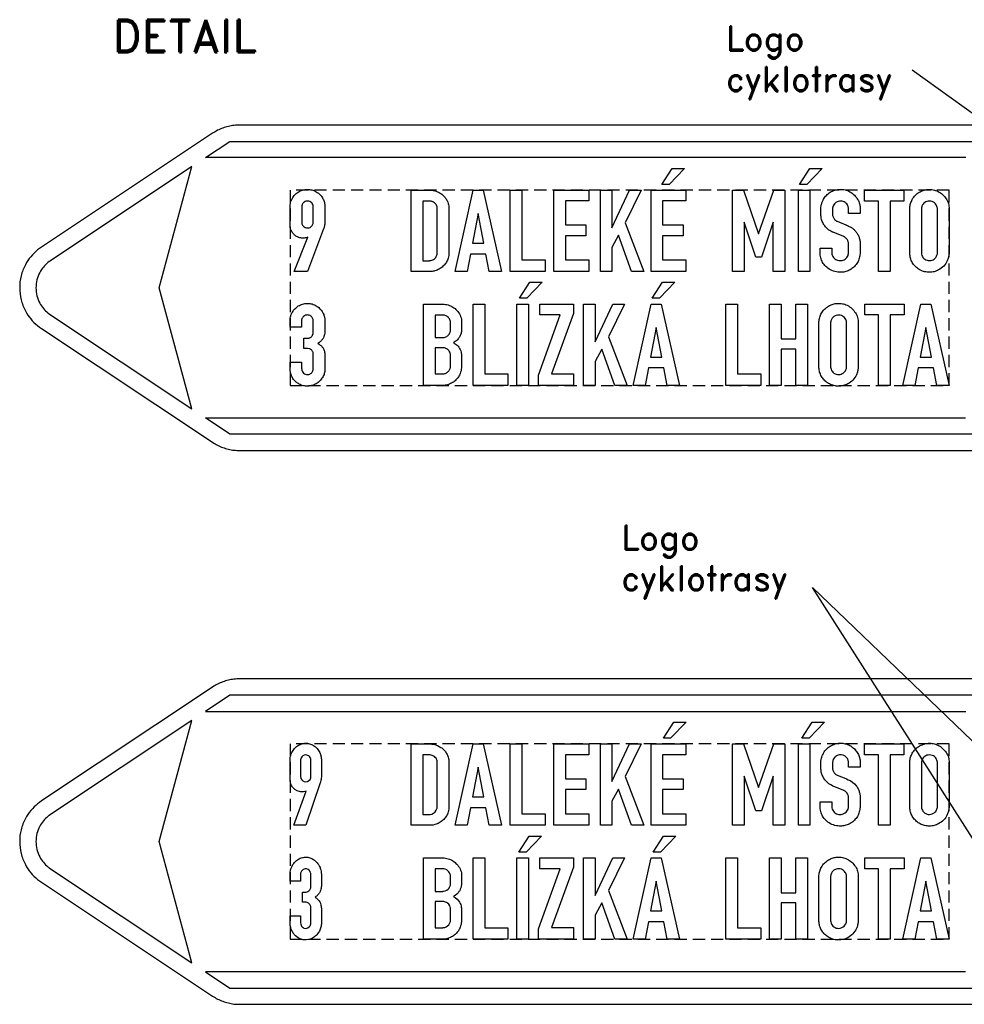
# Model space of a CAD drawing. Header units: millimetres. Extents: x 84 to 4098, y -145 to 1386.
# Tile 8 of 12: x 3148 to 3729, y -103 to 503. Entities that reach past the tile are written whole.
import ezdxf

# ---------------------------------------------------------------- set-up
doc = ezdxf.new("R2010")
doc.units = ezdxf.units.MM
doc.header["$LTSCALE"] = 5
doc.linetypes.add('ČÁRKOVANÁX2', pattern=[1.5, 1, -0.5])
doc.layers.add('Kóty', color=2, linetype='Continuous')
doc.layers.add('Značka', color=7, linetype='Continuous')
doc.styles.get("Standard").update_dxf_attribs({"font": 'romand.shx', "height": 18})

msp = doc.modelspace()

# ---------------------------------------------------------------- linework, layer by layer
at = {"layer": 'Kóty'}
for points in [[(3792.53, 402.84), (3696.7, 471.62)], [(3764.43, -48.64), (3635.4, 153.61), (3764.43, 29.76)]]:
    msp.add_lwpolyline(points, dxfattribs=at)
at = {"layer": 'Značka', "color": 3}
for points in [[(3944.43, 437.84), (3283.5, 437.84), (3282.62, 437.82), (3281.74, 437.79, 0.031477), (3278.24, 437.39, 0.030474), (3274.82, 436.56, 0.031554), (3271.5, 435.37, 0.034907), (3268.37, 433.75), (3267.62, 433.29), (3266.88, 432.82), (3161.68, 362.82)], [(3729.62, 417.84), (3262.42, 417.84), (3277.45, 427.84), (3944.43, 427.84, -0.003619)], [(3254.1, 412.3), (3167.22, 354.49), (3166.43, 353.92), (3165.64, 353.33, 0.052405), (3162.85, 350.58, 0.052543), (3160.68, 347.29, 0.065338), (3158.87, 342.72, 0.065563), (3158.3, 337.84, 0.06525), (3158.88, 332.97, 0.063613), (3160.68, 328.4, 0.052536), (3162.84, 325.1, 0.057377), (3165.64, 322.36), (3166.43, 321.77), (3167.22, 321.19), (3254.1, 263.38), (3234.1, 337.84), (3254.1, 412.3)], [(3325.38, 368.85), (3324.52, 368.63), (3323.66, 368.46, -0.065615), (3321.5, 368.41, -0.07206), (3319.41, 368.94, -0.070246), (3317.64, 369.91, -0.065842), (3316.19, 371.33, -0.072027), (3315.01, 373.26, -0.081393), (3314.47, 375.42), (3314.45, 375.65), (3314.43, 375.89), (3314.43, 387.93), (3314.44, 388.04), (3314.45, 388.15, -0.036231), (3314.63, 389.59, -0.035975), (3315.02, 391, -0.078213), (3316.54, 393.91, -0.081974), (3318.89, 396.22, -0.073019), (3321.38, 397.61, -0.070272), (3324.16, 398.23, -0.070681), (3327.06, 398.14, -0.071029), (3329.83, 397.24, -0.076288), (3332.42, 395.54, -0.080356), (3334.37, 393.14, -0.063091), (3335.39, 390.86, -0.054813), (3335.85, 388.42), (3335.87, 388.17), (3335.89, 387.92), (3335.88, 378.04), (3335.86, 377.8), (3335.83, 377.56, -0.003338), (3335.75, 376.81, -0.018526), (3335.64, 376.07, -0.023395), (3335.46, 375.3, -0.01568), (3335.22, 374.55), (3335.13, 374.28), (3335.03, 374), (3325.11, 347.84), (3317.06, 347.84), (3325.38, 368.85)], [(3388.87, 347.84), (3388.87, 397.85), (3400.95, 397.85), (3401.26, 397.83), (3401.57, 397.8, -0.040947), (3403.34, 397.48, -0.039124), (3405.05, 396.89, -0.051758), (3407.15, 395.75, -0.055598), (3408.96, 394.2, -0.053294), (3410.35, 392.44, -0.051269), (3411.35, 390.42, -0.035737), (3411.81, 388.95, -0.037808), (3412.05, 387.44), (3412.07, 387.29), (3412.08, 387.14), (3412.08, 358.89), (3412.07, 358.67), (3412.05, 358.45, -0.03662), (3411.83, 356.9, -0.037987), (3411.37, 355.39, -0.06264), (3410.16, 353.04, -0.058501), (3408.41, 351.03, -0.0629), (3406.11, 349.32, -0.06954), (3403.48, 348.27, -0.027375), (3402.34, 348.02, -0.021172), (3401.19, 347.89), (3400.81, 347.86), (3400.44, 347.84), (3388.87, 347.84)], [(3647.33, 362.18), (3647.33, 359.49), (3647.34, 359.36), (3647.35, 359.23, 0.067811), (3647.66, 357.79, 0.080277), (3648.37, 356.48, 0.070794), (3649.22, 355.59, 0.068448), (3650.27, 354.96, 0.072221), (3651.6, 354.58, 0.059842), (3653, 354.56, 0.062308), (3654.39, 354.84, 0.080559), (3655.63, 355.49, 0.08223), (3656.64, 356.49, 0.07288), (3657.3, 357.75, 0.024054), (3657.44, 358.2, 0.024221), (3657.54, 358.65), (3657.57, 358.84), (3657.6, 359.03), (3657.6, 364.87), (3657.6, 365.09), (3657.59, 365.3, 0.057548), (3657.43, 366.15, 0.041275), (3657.1, 366.96, 0.041712), (3656.65, 367.74, 0.055564), (3656.06, 368.42, 0.037082), (3655.61, 368.78, 0.031349), (3655.12, 369.09), (3654.91, 369.19), (3654.71, 369.3), (3648.18, 371.93), (3648.02, 371.99), (3647.87, 372.05, -0.037017), (3646.7, 372.62, -0.028683), (3645.62, 373.34, -0.047622), (3643.83, 374.92, -0.053383), (3642.39, 376.82, -0.061657), (3641.24, 379.26, -0.062521), (3640.71, 381.89), (3640.69, 382.1), (3640.67, 382.32), (3640.67, 386.59), (3640.68, 386.94), (3640.69, 387.29, -0.052101), (3640.99, 389.16, -0.041819), (3641.64, 390.96, -0.05928), (3643.11, 393.51, -0.064877), (3645.15, 395.62, -0.070472), (3647.82, 397.29, -0.06902), (3650.85, 398.17, -0.05916), (3653.51, 398.32, -0.059512), (3656.12, 397.84, -0.073677), (3659.21, 396.43, -0.072341), (3661.77, 394.2, -0.058712), (3663.35, 391.99, -0.05971), (3664.37, 389.49, -0.025322), (3664.63, 388.41, -0.025632), (3664.78, 387.31), (3664.8, 387.06), (3664.81, 386.82), (3664.81, 383.57), (3657.67, 383.57), (3657.67, 386.28), (3657.65, 386.42), (3657.64, 386.56, 0.026977), (3657.49, 387.42, 0.049658), (3657.22, 388.25, 0.084199), (3656.5, 389.39, 0.070659), (3655.46, 390.27, 0.06698), (3654.29, 390.86, 0.070683), (3653.01, 391.1, 0.096872), (3651.18, 390.87, 0.097749), (3649.55, 389.97, 0.080403), (3648.56, 388.92, 0.088311), (3647.99, 387.62, 0.027199), (3647.88, 387.13, 0.013893), (3647.81, 386.63), (3647.8, 386.48), (3647.78, 386.33), (3647.78, 383.11), (3647.79, 382.98), (3647.8, 382.85, 0.043606), (3647.98, 381.89, 0.048677), (3648.34, 380.96, 0.048491), (3648.8, 380.17, 0.049316), (3649.42, 379.47, 0.030246), (3649.81, 379.14, 0.034718), (3650.25, 378.85), (3650.4, 378.77), (3650.56, 378.69), (3655.98, 376.52), (3656.15, 376.43), (3656.33, 376.35, 0.006991), (3657.49, 375.85, -0.023415), (3658.64, 375.31, -0.046407), (3660.06, 374.4, -0.03709), (3661.33, 373.26, -0.042561), (3662.65, 371.67, -0.047694), (3663.67, 369.87, -0.04736), (3664.38, 367.89, -0.041088), (3664.73, 365.82), (3664.74, 365.65), (3664.76, 365.48), (3664.76, 359.14), (3664.74, 359), (3664.73, 358.87, -0.015303), (3664.56, 357.46, -0.028881), (3664.26, 356.08, -0.069914), (3663.12, 353.35, -0.066397), (3661.28, 351, -0.060054), (3659.18, 349.28, -0.058502), (3656.74, 348.1, -0.060299), (3653.97, 347.44, -0.058903), (3651.1, 347.44, -0.077484), (3647.42, 348.38, -0.082893), (3644.22, 350.43, -0.070862), (3642.14, 352.76, -0.072702), (3640.8, 355.56, -0.034929), (3640.4, 357.1, -0.026636), (3640.2, 358.68), (3640.18, 358.85), (3640.17, 359.01), (3640.17, 362.18), (3647.33, 362.18)], [(3695.23, 386.64), (3695.24, 386.85), (3695.26, 387.05, -0.051728), (3695.76, 389.69, -0.060096), (3696.83, 392.16, -0.071628), (3698.69, 394.66, -0.067963), (3701.16, 396.56, -0.05448), (3703.41, 397.62, -0.054189), (3705.84, 398.18, -0.065498), (3708.89, 398.19, -0.068222), (3711.84, 397.41, -0.076788), (3714.81, 395.69, -0.070461), (3717.18, 393.15, -0.068142), (3718.76, 390.33, -0.084707), (3719.41, 387.23), (3719.42, 387.03), (3719.43, 386.82), (3719.43, 359.06), (3719.41, 358.83), (3719.39, 358.61, -0.037769), (3719.01, 356.48, -0.046583), (3718.28, 354.43, -0.086532), (3716.11, 351.15, -0.087941), (3712.97, 348.8, -0.067429), (3710.25, 347.73, -0.062809), (3707.35, 347.39, -0.062157), (3704.4, 347.72, -0.066093), (3701.65, 348.77, -0.060303), (3699.44, 350.26, -0.055618), (3697.63, 352.23, -0.060045), (3696.17, 354.68, -0.070793), (3695.4, 357.39), (3695.31, 358.07), (3695.25, 358.75), (3695.24, 358.93), (3695.23, 359.12), (3695.23, 386.64)], [(3328.74, 378.17), (3328.74, 387.68), (3328.73, 387.81), (3328.72, 387.94, 0.080578), (3328.41, 389.08, 0.090593), (3327.73, 390.06, 0.104942), (3326.63, 390.86, 0.101855), (3325.31, 391.15, 0.086986), (3324.16, 391.02, 0.083807), (3323.13, 390.52, 0.057664), (3322.54, 390.01, 0.059048), (3322.09, 389.39, 0.054863), (3321.78, 388.71, 0.050223), (3321.62, 387.98), (3321.61, 387.83), (3321.59, 387.68), (3321.59, 378.12), (3321.59, 377.89), (3321.61, 377.66, 0.081654), (3321.89, 376.68, 0.076881), (3322.47, 375.82, 0.068964), (3323.14, 375.21, 0.067343), (3323.96, 374.81, 0.082499), (3325.09, 374.6, 0.086081), (3326.24, 374.77, 0.086305), (3327.26, 375.28, 0.083623), (3328.06, 376.09, 0.069428), (3328.51, 376.92, 0.072982), (3328.72, 377.83, 0.010789), (3328.73, 378), (3328.74, 378.17)], [(3396.03, 391.17), (3396.03, 354.5), (3400.16, 354.5), (3400.31, 354.52), (3400.46, 354.54, 0.042051), (3401.59, 354.78, 0.068271), (3402.64, 355.26, 0.077789), (3403.58, 356.04, 0.059849), (3404.29, 357.06, 0.047691), (3404.7, 357.95, 0.060376), (3404.9, 358.89, 0.008397), (3404.91, 359.05), (3404.92, 359.21), (3404.92, 386.54), (3404.92, 386.77, 0.01298), (3404.91, 386.99, 0.076513), (3404.67, 388.06, 0.061737), (3404.13, 389.04, 0.075745), (3403.13, 390.12, 0.083208), (3401.87, 390.84, 0.040347), (3401.21, 391.04, 0.037117), (3400.53, 391.15), (3400.37, 391.16), (3400.2, 391.17), (3396.03, 391.17)], [(3702.38, 386.25), (3702.38, 359.5), (3702.4, 359.32), (3702.41, 359.15, 0.058195), (3702.72, 357.76, 0.076935), (3703.38, 356.5, 0.089889), (3704.47, 355.4, 0.086065), (3705.88, 354.73, 0.085531), (3707.43, 354.51, 0.083516), (3708.96, 354.82, 0.074208), (3710.2, 355.46, 0.073676), (3711.2, 356.44, 0.055059), (3711.76, 357.32, 0.05284), (3712.12, 358.3), (3712.21, 358.74), (3712.26, 359.18), (3712.27, 359.35), (3712.27, 359.51), (3712.27, 386.33), (3712.26, 386.51), (3712.24, 386.7, 0.056563), (3711.99, 387.84, 0.065572), (3711.47, 388.89, 0.088981), (3710.41, 390.05, 0.083854), (3709.02, 390.8, 0.086263), (3707.42, 391.11, 0.086475), (3705.8, 390.86, 0.077609), (3704.5, 390.24, 0.081791), (3703.46, 389.24, 0.055728), (3702.92, 388.4, 0.047212), (3702.58, 387.46, 0.022255), (3702.47, 387.01, 0.025881), (3702.4, 386.56), (3702.39, 386.41), (3702.38, 386.25)], [(3161.68, 362.82), (3160.49, 361.96), (3159.31, 361.07, 0.052404), (3155.12, 356.94, 0.052542), (3151.86, 352.01, 0.065341), (3149.15, 345.16, 0.065563), (3148.3, 337.84, 0.06525), (3149.17, 330.54, 0.063614), (3151.86, 323.68, 0.052538), (3155.1, 318.72, 0.057369), (3159.31, 314.62), (3160.49, 313.73), (3161.68, 312.87), (3266.88, 242.87), (3267.62, 242.4), (3268.37, 241.94, 0.031473), (3271.5, 240.33, 0.030498), (3274.82, 239.13, 0.031567), (3278.24, 238.28, 0.034923), (3281.74, 237.9), (3282.62, 237.86), (3283.5, 237.84), (3944.43, 237.84, 0.003562)], [(3314.43, 292.16), (3321.57, 292.16), (3321.57, 288.22), (3321.59, 288.03), (3321.61, 287.83, 0.080656), (3321.98, 286.53, 0.101166), (3322.79, 285.45, 0.107946), (3323.94, 284.72, 0.103886), (3325.29, 284.52, 0.095702), (3326.52, 284.77, 0.096947), (3327.55, 285.46, 0.061079), (3328.06, 286.07, 0.054171), (3328.42, 286.77, 0.031712), (3328.58, 287.25, 0.028504), (3328.67, 287.74), (3328.69, 287.84), (3328.7, 287.93), (3328.7, 297.26), (3328.7, 297.4), (3328.69, 297.54, 0.083242), (3328.47, 298.38, 0.064283), (3328.01, 299.14, 0.05142), (3327.53, 299.68, 0.060606), (3326.95, 300.08, 0.057802), (3326.21, 300.38), (3325.43, 300.56), (3325.21, 300.59), (3324.99, 300.63), (3322.9, 300.63), (3322.9, 306.83), (3325.05, 306.83), (3325.25, 306.82), (3325.45, 306.82, 0.059773), (3326.05, 306.93, 0.045207), (3326.63, 307.16, 0.055563), (3327.33, 307.59, 0.068532), (3327.9, 308.17, 0.041507), (3328.19, 308.61, 0.024936), (3328.41, 309.09, 0.02534), (3328.57, 309.51, 0.048377), (3328.67, 309.95, 0.011387), (3328.68, 310.06, 0.00387), (3328.69, 310.18), (3328.69, 317.47), (3328.69, 317.67), (3328.68, 317.86, 0.067337), (3328.5, 318.71, 0.061966), (3328.11, 319.48, 0.067023), (3327.52, 320.21, 0.071099), (3326.75, 320.74, 0.081626), (3325.73, 321.09, 0.081647), (3324.65, 321.1, 0.101144), (3323.36, 320.66, 0.090872), (3322.3, 319.75, 0.072178), (3321.77, 318.95, 0.106427), (3321.56, 318.05, 0.013963), (3321.56, 317.91), (3321.56, 317.78), (3321.56, 313.55), (3314.43, 313.55), (3314.43, 317.93), (3314.43, 318.1), (3314.43, 318.27, -0.057614), (3314.71, 320.09, -0.046038), (3315.36, 321.83, -0.056929), (3316.63, 323.99, -0.060282), (3318.37, 325.79, -0.070659), (3320.79, 327.34, -0.07342), (3323.55, 328.15, -0.075915), (3326.52, 328.19, -0.0743), (3329.37, 327.36, -0.064189), (3331.61, 326.04, -0.060424), (3333.46, 324.21, -0.050641), (3334.65, 322.45, -0.056476), (3335.43, 320.48, -0.024283), (3335.64, 319.59, -0.021226), (3335.77, 318.69), (3335.8, 318.41), (3335.83, 318.12), (3335.83, 310.45, -0.00223), (3335.81, 310.2, -0.006699), (3335.78, 309.95, -0.049556), (3335.49, 308.53, -0.046693), (3334.92, 307.18, -0.060327), (3333.86, 305.58, -0.065391), (3332.45, 304.31), (3332.01, 304.01), (3331.56, 303.72), (3332.32, 303.22), (3333.04, 302.67, -0.054684), (3334.23, 301.44, -0.059775), (3335.12, 299.96, -0.044674), (3335.55, 298.79, -0.04189), (3335.78, 297.56), (3335.8, 297.34), (3335.82, 297.12), (3335.82, 287.66), (3335.82, 287.4), (3335.81, 287.14, -0.079437), (3335.3, 284.58, -0.066579), (3334.06, 282.24, -0.068489), (3332.18, 280.07, -0.069565), (3329.79, 278.52, -0.056302), (3327.66, 277.72, -0.056433), (3325.39, 277.41, -0.067278), (3322.64, 277.67, -0.068345), (3320.06, 278.65, -0.057379), (3318.18, 279.91, -0.055525), (3316.62, 281.56, -0.063121), (3315.3, 283.74, -0.072888), (3314.62, 286.17, -0.013758), (3314.53, 286.87), (3314.46, 287.57), (3314.45, 287.7), (3314.43, 287.83), (3314.43, 292.16)], [(3396.54, 277.84), (3396.54, 327.84), (3408.76, 327.84), (3408.99, 327.82), (3409.22, 327.79, -0.02589), (3410.83, 327.51, -0.035153), (3412.39, 327.04, -0.074842), (3415.18, 325.53, -0.070431), (3417.47, 323.25, -0.078694), (3419.23, 320.25, -0.101488), (3419.82, 316.91), (3419.82, 316.79), (3419.82, 316.67), (3419.82, 311.72), (3419.8, 311.6), (3419.79, 311.48, -0.015147), (3419.62, 310.43, -0.029486), (3419.36, 309.4, -0.055653), (3418.69, 307.82, -0.05131), (3417.7, 306.41, -0.037041), (3416.83, 305.51, -0.03847), (3415.85, 304.75), (3415.33, 304.43), (3414.79, 304.12), (3415.32, 303.81), (3415.84, 303.48, -0.042051), (3417.09, 302.48, -0.047547), (3418.14, 301.27, -0.05225), (3418.99, 299.85, -0.055155), (3419.52, 298.29, -0.021381), (3419.65, 297.58, -0.013667), (3419.74, 296.87), (3419.76, 296.7), (3419.77, 296.54), (3419.77, 289.02), (3419.76, 288.83), (3419.75, 288.65, -0.035005), (3419.49, 286.88, -0.04204), (3418.96, 285.18, -0.058947), (3417.85, 283.04, -0.05416), (3416.28, 281.19, -0.057029), (3414.23, 279.57, -0.059259), (3411.88, 278.46, -0.034852), (3410.48, 278.07, -0.036565), (3409.04, 277.87), (3408.71, 277.86), (3408.38, 277.84), (3396.54, 277.84)], [(3639.41, 316.64), (3639.43, 316.85), (3639.45, 317.05, -0.051739), (3639.95, 319.69, -0.060096), (3641.02, 322.16, -0.071627), (3642.87, 324.66, -0.067964), (3645.35, 326.56, -0.054464), (3647.6, 327.62, -0.054183), (3650.03, 328.18, -0.065498), (3653.08, 328.19, -0.06822), (3656.03, 327.41, -0.076784), (3659, 325.69, -0.070467), (3661.37, 323.15, -0.068142), (3662.95, 320.33, -0.084707), (3663.6, 317.23), (3663.61, 317.03), (3663.62, 316.82), (3663.62, 289.06), (3663.6, 288.83), (3663.58, 288.61, -0.037769), (3663.2, 286.48, -0.046583), (3662.47, 284.43, -0.086532), (3660.3, 281.15, -0.087932), (3657.15, 278.8, -0.067432), (3654.43, 277.73, -0.062809), (3651.53, 277.39, -0.062156), (3648.59, 277.72, -0.066086), (3645.84, 278.77, -0.060323), (3643.63, 280.26, -0.055634), (3641.81, 282.23, -0.060036), (3640.36, 284.68, -0.070814), (3639.59, 287.39), (3639.5, 288.07), (3639.44, 288.75), (3639.43, 288.93), (3639.41, 289.12), (3639.41, 316.64)], [(3403.7, 321.09), (3403.7, 307.25), (3408.31, 307.25), (3408.48, 307.27), (3408.66, 307.29, 0.046307), (3409.75, 307.5, 0.070713), (3410.75, 307.95, 0.065212), (3411.52, 308.55, 0.046855), (3412.14, 309.31, 0.03171), (3412.52, 309.93, 0.03736), (3412.81, 310.58, 0.030391), (3412.97, 311.12, 0.029633), (3413.06, 311.67, 0.004826), (3413.08, 311.8), (3413.09, 311.92), (3413.09, 316.39), (3413.08, 316.53), (3413.06, 316.67, 0.041938), (3412.85, 317.72, 0.05876), (3412.43, 318.69, 0.0729), (3411.71, 319.67, 0.065213), (3410.73, 320.43, 0.055539), (3409.84, 320.87, 0.068336), (3408.88, 321.07), (3408.64, 321.08), (3408.39, 321.09), (3403.7, 321.09)], [(3646.57, 316.25), (3646.57, 289.5), (3646.58, 289.32), (3646.6, 289.15, 0.058216), (3646.91, 287.76, 0.076993), (3647.57, 286.5, 0.089876), (3648.66, 285.4, 0.086048), (3650.06, 284.73, 0.085528), (3651.61, 284.51, 0.083512), (3653.14, 284.82, 0.074196), (3654.38, 285.46, 0.073706), (3655.38, 286.44, 0.055059), (3655.94, 287.32, 0.05284), (3656.3, 288.3), (3656.4, 288.74), (3656.45, 289.18), (3656.46, 289.35), (3656.46, 289.51), (3656.46, 316.33), (3656.45, 316.51), (3656.43, 316.7, 0.056563), (3656.18, 317.84, 0.065572), (3655.65, 318.89, 0.08901), (3654.6, 320.05, 0.083836), (3653.21, 320.8, 0.08627), (3651.61, 321.11, 0.086475), (3649.99, 320.86, 0.077609), (3648.68, 320.24, 0.081804), (3647.64, 319.24, 0.05573), (3647.11, 318.4, 0.047241), (3646.76, 317.46), (3646.65, 317.01, 0.025881), (3646.59, 316.56), (3646.58, 316.41), (3646.57, 316.25)], [(3403.7, 300.98), (3403.7, 284.93), (3408.22, 284.93), (3408.37, 284.94), (3408.51, 284.94, 0.052684), (3409.49, 285.1, 0.059114), (3410.4, 285.47, 0.060401), (3411.25, 286.04, 0.051055), (3411.95, 286.78, 0.041061), (3412.44, 287.5, 0.041979), (3412.8, 288.29, 0.027618), (3412.96, 288.77, 0.033684), (3413.05, 289.27, 0.008489), (3413.07, 289.43), (3413.09, 289.59), (3413.09, 296.08), (3413.08, 296.35, 0.011406), (3413.06, 296.61, 0.049375), (3412.89, 297.48, 0.045799), (3412.56, 298.31, 0.059481), (3411.95, 299.28, 0.0704), (3411.12, 300.05, 0.041498), (3410.51, 300.42, 0.026916), (3409.86, 300.71), (3409.4, 300.87, 0.044598), (3408.93, 300.96), (3408.7, 300.97), (3408.46, 300.98), (3403.7, 300.98)], [(3944.43, 247.84), (3277.45, 247.84), (3262.42, 257.84), (3729.43, 257.84, 0.003505)], [(3944.43, 97.5), (3283.5, 97.5), (3282.62, 97.48), (3281.74, 97.44, 0.031473), (3278.24, 97.04, 0.030495), (3274.82, 96.21, 0.031572), (3271.5, 95.02, 0.034908), (3268.37, 93.4, 0.006898), (3267.62, 92.95), (3266.88, 92.47), (3161.68, 22.47)], [(3254.1, 71.96), (3167.22, 14.15), (3166.43, 13.57, 0.010063), (3165.64, 12.98, 0.052405), (3162.85, 10.23, 0.052542), (3160.68, 6.94, 0.065339), (3158.87, 2.37, 0.065562), (3158.3, -2.5, 0.065249), (3158.88, -7.37, 0.063614), (3160.68, -11.95, 0.052539), (3162.84, -15.25, 0.057375), (3165.64, -17.99, 0.011458), (3166.43, -18.58), (3167.22, -19.15), (3254.1, -76.96), (3234.1, -2.5), (3254.1, 71.96)], [(3324.28, 28.51), (3323.52, 28.29), (3322.74, 28.11), (3320.79, 28.07), (3318.91, 28.6), (3317.3, 29.59, -0.064287), (3316.01, 30.99, -0.069225), (3314.95, 32.93, -0.073512), (3314.47, 35.07), (3314.45, 35.31), (3314.43, 35.54), (3314.43, 47.58), (3314.44, 47.69), (3314.44, 47.8, -0.03273), (3314.61, 49.24, -0.032505), (3314.96, 50.66, -0.072287), (3316.3, 53.54, -0.084138), (3318.44, 55.88, -0.075121), (3320.66, 57.25, -0.078286), (3323.19, 57.89, -0.078914), (3325.81, 57.79, -0.075957), (3328.29, 56.9, -0.081129), (3330.65, 55.17, -0.076297), (3332.37, 52.79, -0.059332), (3333.3, 50.5, -0.049347), (3333.7, 48.08), (3333.72, 47.83), (3333.74, 47.58), (3333.74, 37.7), (3333.71, 37.46), (3333.69, 37.22), (3333.62, 36.47), (3333.52, 35.72), (3333.36, 34.96), (3333.14, 34.2), (3333.06, 33.93), (3332.97, 33.66), (3324.04, 7.5), (3316.8, 7.5), (3324.28, 28.51)], [(3388.87, 7.5), (3388.87, 57.51), (3400.95, 57.51), (3401.26, 57.48), (3401.57, 57.46), (3403.34, 57.14), (3405.05, 56.54), (3407.15, 55.41, -0.055626), (3408.96, 53.86, -0.053303), (3410.35, 52.09, -0.05125), (3411.35, 50.08, -0.035738), (3411.81, 48.61, -0.037804), (3412.05, 47.1), (3412.07, 46.95), (3412.08, 46.8), (3412.08, 18.55), (3412.07, 18.33), (3412.05, 18.11, -0.036618), (3411.83, 16.55, -0.037963), (3411.37, 15.04, -0.062646), (3410.16, 12.69, -0.058501), (3408.41, 10.69, -0.062944), (3406.11, 8.97, -0.06953), (3403.48, 7.92), (3402.34, 7.68), (3401.19, 7.55), (3400.81, 7.52), (3400.44, 7.5), (3388.87, 7.5)], [(3647.33, 21.84), (3647.33, 19.15), (3647.34, 19.02), (3647.35, 18.89, 0.067834), (3647.66, 17.44, 0.080285), (3648.37, 16.14, 0.070847), (3649.22, 15.25), (3650.27, 14.62), (3651.6, 14.24), (3653, 14.22), (3654.39, 14.5), (3655.63, 15.15, 0.082232), (3656.64, 16.15, 0.072916), (3657.3, 17.41), (3657.44, 17.85), (3657.54, 18.3), (3657.57, 18.49), (3657.6, 18.68), (3657.6, 24.53), (3657.6, 24.75), (3657.59, 24.96, 0.057517), (3657.43, 25.81), (3657.1, 26.61), (3656.65, 27.4), (3656.06, 28.07), (3655.61, 28.44), (3655.12, 28.74), (3654.91, 28.85), (3654.71, 28.95), (3648.18, 31.58), (3648.02, 31.64), (3647.87, 31.7), (3646.7, 32.28), (3645.62, 33, -0.047631), (3643.83, 34.57, -0.053414), (3642.39, 36.47, -0.061649), (3641.24, 38.91, -0.062517), (3640.71, 41.54), (3640.69, 41.76), (3640.67, 41.97), (3640.67, 46.24), (3640.68, 46.6, -0.007919), (3640.69, 46.95, -0.052108), (3640.99, 48.82, -0.041835), (3641.64, 50.62, -0.059289), (3643.11, 53.17, -0.064893), (3645.15, 55.28, -0.070497), (3647.82, 56.95, -0.068983), (3650.85, 57.83, -0.059183), (3653.51, 57.97, -0.0595), (3656.12, 57.49, -0.073693), (3659.21, 56.09, -0.072341), (3661.77, 53.85, -0.058705), (3663.35, 51.65, -0.059725), (3664.37, 49.15), (3664.63, 48.06, -0.025642), (3664.78, 46.96), (3664.8, 46.72), (3664.81, 46.48), (3664.81, 43.23), (3657.67, 43.23), (3657.67, 45.93), (3657.65, 46.07), (3657.64, 46.21, 0.026988), (3657.49, 47.08, 0.049676), (3657.22, 47.91, 0.084127), (3656.5, 49.05, 0.070693), (3655.46, 49.93), (3654.29, 50.51), (3653.01, 50.76, 0.096872), (3651.18, 50.53, 0.097691), (3649.55, 49.63, 0.080332), (3648.56, 48.57, 0.088315), (3647.99, 47.28), (3647.88, 46.78), (3647.81, 46.29), (3647.8, 46.14), (3647.78, 45.98), (3647.78, 42.77), (3647.79, 42.64), (3647.8, 42.51, 0.043609), (3647.98, 41.54, 0.048696), (3648.34, 40.62), (3648.8, 39.82), (3649.42, 39.13), (3649.81, 38.79), (3650.25, 38.51), (3650.4, 38.43), (3650.56, 38.34), (3655.98, 36.17), (3656.15, 36.09), (3656.33, 36.01), (3657.49, 35.51), (3658.64, 34.97), (3660.06, 34.06), (3661.33, 32.92), (3662.65, 31.33, -0.047716), (3663.67, 29.53, -0.04738), (3664.38, 27.55, -0.041081), (3664.73, 25.47), (3664.74, 25.31), (3664.76, 25.14), (3664.76, 18.8), (3664.74, 18.66), (3664.73, 18.53, -0.0153), (3664.56, 17.12, -0.028882), (3664.26, 15.73, -0.069939), (3663.12, 13.01, -0.066416), (3661.28, 10.66, -0.060088), (3659.18, 8.94, -0.058482), (3656.74, 7.76, -0.060299), (3653.97, 7.09, -0.058881), (3651.1, 7.1, -0.077492), (3647.42, 8.04, -0.082899), (3644.22, 10.08, -0.070875), (3642.14, 12.42, -0.072715), (3640.8, 15.22, -0.03493), (3640.4, 16.76, -0.026633), (3640.2, 18.34), (3640.18, 18.5), (3640.17, 18.67), (3640.17, 21.84), (3647.33, 21.84)], [(3695.23, 46.3), (3695.24, 46.5), (3695.26, 46.71, -0.051728), (3695.76, 49.34, -0.060094), (3696.83, 51.81, -0.07161), (3698.69, 54.31, -0.067948), (3701.16, 56.21, -0.054457), (3703.41, 57.28, -0.054117), (3705.84, 57.83, -0.065528), (3708.89, 57.85, -0.068222), (3711.84, 57.06, -0.076818), (3714.81, 55.34, -0.070468), (3717.18, 52.81, -0.068136), (3718.76, 49.99, -0.084717), (3719.41, 46.89), (3719.42, 46.68), (3719.43, 46.47), (3719.43, 18.71), (3719.41, 18.49), (3719.39, 18.27, -0.037777), (3719.01, 16.13, -0.046602), (3718.28, 14.08, -0.08654), (3716.11, 10.81, -0.087947), (3712.97, 8.45, -0.067448), (3710.25, 7.38, -0.062768), (3707.35, 7.05, -0.062157), (3704.4, 7.37, -0.066141), (3701.65, 8.43, -0.060285), (3699.44, 9.92, -0.055594), (3697.63, 11.89, -0.060045), (3696.17, 14.34, -0.070805), (3695.4, 17.05), (3695.31, 17.72), (3695.25, 18.41), (3695.24, 18.59), (3695.23, 18.78), (3695.23, 46.3)], [(3327.31, 37.83), (3327.31, 47.34), (3327.3, 47.47), (3327.29, 47.59, 0.072321), (3327.02, 48.73, 0.091157), (3326.4, 49.72, 0.103864), (3325.42, 50.5), (3324.22, 50.81), (3323.18, 50.67), (3322.26, 50.17), (3321.72, 49.66), (3321.32, 49.05), (3321.04, 48.36), (3320.9, 47.64), (3320.89, 47.49), (3320.87, 47.34), (3320.87, 37.78), (3320.88, 37.55), (3320.89, 37.32, 0.074018), (3321.14, 36.35), (3321.66, 35.48), (3322.26, 34.88), (3323.01, 34.47), (3324.03, 34.26), (3325.06, 34.43), (3325.99, 34.94), (3326.7, 35.75), (3327.11, 36.58, 0.065928), (3327.29, 37.48), (3327.3, 37.66), (3327.31, 37.83)], [(3396.03, 50.82), (3396.03, 14.16), (3400.16, 14.16), (3400.31, 14.18), (3400.46, 14.2), (3401.59, 14.44), (3402.64, 14.92), (3403.58, 15.69), (3404.29, 16.71), (3404.7, 17.6, 0.060354), (3404.9, 18.54), (3404.91, 18.71), (3404.92, 18.87), (3404.92, 46.2), (3404.92, 46.42), (3404.91, 46.65, 0.076529), (3404.67, 47.71, 0.061734), (3404.13, 48.69, 0.075761), (3403.13, 49.78), (3401.87, 50.49), (3401.21, 50.7), (3400.53, 50.8), (3400.37, 50.81), (3400.2, 50.82), (3396.03, 50.82)], [(3702.38, 45.91), (3702.38, 19.16), (3702.4, 18.98), (3702.41, 18.8, 0.058223), (3702.72, 17.42, 0.076935), (3703.38, 16.16, 0.089859), (3704.47, 15.06, 0.086065), (3705.88, 14.39, 0.085511), (3707.43, 14.17, 0.083535), (3708.96, 14.47), (3710.2, 15.12, 0.073676), (3711.2, 16.09), (3711.76, 16.98, 0.052829), (3712.12, 17.96), (3712.21, 18.4), (3712.26, 18.84), (3712.27, 19), (3712.27, 19.17), (3712.27, 45.98), (3712.26, 46.17), (3712.24, 46.35, 0.05657), (3711.99, 47.5, 0.065546), (3711.47, 48.55, 0.089007), (3710.41, 49.71, 0.083854), (3709.02, 50.45, 0.086244), (3707.42, 50.76, 0.086383), (3705.8, 50.52), (3704.5, 49.89, 0.081883), (3703.46, 48.9), (3702.92, 48.06), (3702.58, 47.12), (3702.47, 46.67), (3702.4, 46.21), (3702.39, 46.06), (3702.38, 45.91)], [(3161.68, 22.47), (3160.49, 21.61, 0.010064), (3159.31, 20.72, 0.052405), (3155.12, 16.6, 0.052543), (3151.86, 11.66, 0.06534), (3149.15, 4.81, 0.065562), (3148.3, -2.5, 0.06525), (3149.17, -9.81, 0.063614), (3151.86, -16.67, 0.052541), (3155.1, -21.63, 0.057374), (3159.31, -25.73, 0.011462), (3160.49, -26.62), (3161.68, -27.48), (3266.88, -97.48), (3267.62, -97.95), (3268.37, -98.41, 0.03147), (3271.5, -100.01, 0.030498), (3274.82, -101.22, 0.03157), (3278.24, -102.07, 0.034911), (3281.74, -102.45, 0.006913), (3282.62, -102.49), (3283.5, -102.5), (3944.43, -102.5, 0.003579)], [(3314.43, -48.18), (3320.86, -48.18), (3320.86, -52.12), (3320.87, -52.32), (3320.89, -52.52, 0.072391), (3321.21, -53.8, 0.103559), (3321.95, -54.9, 0.107237), (3322.98, -55.61), (3324.2, -55.83), (3325.32, -55.56), (3326.24, -54.88), (3326.71, -54.27), (3327.02, -53.58), (3327.16, -53.1), (3327.25, -52.6), (3327.26, -52.51), (3327.27, -52.41), (3327.27, -43.08), (3327.27, -42.95), (3327.26, -42.81, 0.075305), (3327.07, -41.97), (3326.65, -41.2), (3326.23, -40.67), (3325.7, -40.26), (3325.04, -39.96), (3324.33, -39.79), (3324.13, -39.75), (3323.93, -39.71), (3322.06, -39.71), (3322.06, -33.52), (3323.99, -33.52), (3324.17, -33.52), (3324.34, -33.52), (3324.89, -33.42), (3325.41, -33.19), (3326.05, -32.75), (3326.55, -32.18), (3326.81, -31.73), (3327.02, -31.26), (3327.16, -30.83), (3327.25, -30.4), (3327.26, -30.28), (3327.26, -30.17), (3327.26, -22.88), (3327.26, -22.68), (3327.25, -22.48, 0.060906), (3327.1, -21.64), (3326.74, -20.86), (3326.22, -20.14), (3325.52, -19.6), (3324.6, -19.26), (3323.63, -19.24), (3322.45, -19.7), (3321.52, -20.59), (3321.03, -21.4, 0.096119), (3320.85, -22.29), (3320.84, -22.43), (3320.85, -22.57), (3320.85, -26.79), (3314.43, -26.79), (3314.43, -22.42), (3314.43, -22.25, -0.003967), (3314.43, -22.08, -0.051978), (3314.68, -20.26, -0.042315), (3315.27, -18.51, -0.053345), (3316.4, -16.38, -0.060879), (3317.97, -14.56, -0.072099), (3320.13, -13.02, -0.081711), (3322.64, -12.2, -0.084201), (3325.32, -12.16, -0.079683), (3327.88, -12.98, -0.069028), (3329.92, -14.32, -0.059298), (3331.55, -16.13, -0.048599), (3332.63, -17.91, -0.051852), (3333.33, -19.86), (3333.52, -20.75), (3333.64, -21.65), (3333.66, -21.93), (3333.69, -22.22), (3333.69, -29.89), (3333.67, -30.14), (3333.65, -30.4, -0.044847), (3333.38, -31.81, -0.043335), (3332.87, -33.16, -0.05696), (3331.93, -34.74, -0.066801), (3330.65, -36.04), (3330.26, -36.34), (3329.85, -36.62), (3330.53, -37.13), (3331.18, -37.67), (3332.26, -38.92, -0.055858), (3333.05, -40.38), (3333.44, -41.56, -0.037857), (3333.64, -42.78), (3333.66, -43), (3333.68, -43.22), (3333.68, -52.68), (3333.68, -52.94, -0.005925), (3333.68, -53.2, -0.071614), (3333.22, -55.74, -0.063272), (3332.1, -58.1, -0.065956), (3330.43, -60.24, -0.073559), (3328.26, -61.83), (3326.35, -62.62), (3324.3, -62.93, -0.074911), (3321.81, -62.67, -0.072691), (3319.5, -61.69), (3317.79, -60.42, -0.054044), (3316.4, -58.79, -0.060374), (3315.2, -56.58, -0.066092), (3314.6, -54.17), (3314.52, -53.47), (3314.46, -52.78), (3314.44, -52.64), (3314.43, -52.51), (3314.43, -48.18)], [(3639.41, -23.7), (3639.43, -23.5), (3639.44, -23.29, -0.051739), (3639.94, -20.66, -0.060095), (3641.02, -18.19, -0.071593), (3642.87, -15.69, -0.067949), (3645.35, -13.79, -0.054441), (3647.6, -12.72, -0.054114), (3650.03, -12.17, -0.065528), (3653.08, -12.15, -0.068217), (3656.03, -12.94, -0.076805), (3659, -14.66, -0.070461), (3661.37, -17.19, -0.068128), (3662.95, -20.01, -0.084726), (3663.6, -23.11), (3663.61, -23.32), (3663.62, -23.53), (3663.62, -51.29), (3663.6, -51.51), (3663.57, -51.73, -0.037749), (3663.2, -53.87, -0.046602), (3662.47, -55.92, -0.086546), (3660.3, -59.19, -0.087934), (3657.15, -61.55, -0.067444), (3654.43, -62.62, -0.062766), (3651.53, -62.95, -0.062158), (3648.59, -62.63, -0.066137), (3645.84, -61.57, -0.060292), (3643.63, -60.08, -0.055593), (3641.81, -58.11, -0.060036), (3640.36, -55.66, -0.070805), (3639.59, -52.95), (3639.5, -52.28), (3639.44, -51.59), (3639.43, -51.41), (3639.41, -51.22), (3639.41, -23.7)], [(3396.54, -62.5), (3396.54, -12.5), (3408.76, -12.5), (3408.99, -12.53), (3409.22, -12.55), (3410.82, -12.83), (3412.39, -13.3, -0.07484), (3415.18, -14.81, -0.070458), (3417.47, -17.09, -0.07869), (3419.23, -20.1, -0.101505), (3419.82, -23.43), (3419.82, -23.55), (3419.82, -23.68), (3419.82, -28.62), (3419.8, -28.74), (3419.79, -28.86), (3419.62, -29.91, -0.029437), (3419.36, -30.94, -0.055659), (3418.69, -32.52, -0.051281), (3417.69, -33.93), (3416.83, -34.83), (3415.85, -35.59), (3415.33, -35.91), (3414.79, -36.22), (3415.32, -36.53), (3415.84, -36.86), (3417.09, -37.87), (3418.14, -39.08, -0.052252), (3418.99, -40.5, -0.055124), (3419.52, -42.06), (3419.65, -42.76), (3419.74, -43.47), (3419.76, -43.64), (3419.77, -43.81), (3419.77, -51.32), (3419.76, -51.51), (3419.75, -51.7, -0.035037), (3419.49, -53.46, -0.042048), (3418.96, -55.16, -0.058971), (3417.85, -57.3, -0.054186), (3416.28, -59.15, -0.057029), (3414.23, -60.77, -0.059232), (3411.88, -61.88), (3410.48, -62.28), (3409.04, -62.47), (3408.71, -62.49), (3408.38, -62.5), (3396.54, -62.5)], [(3403.7, -19.26), (3403.7, -33.09), (3408.31, -33.09), (3408.48, -33.07), (3408.66, -33.06), (3409.75, -32.85), (3410.75, -32.4), (3411.52, -31.79), (3412.14, -31.03), (3412.52, -30.42), (3412.81, -29.76), (3412.97, -29.22), (3413.06, -28.67), (3413.08, -28.55), (3413.09, -28.42), (3413.09, -23.95), (3413.08, -23.81), (3413.06, -23.67, 0.041898), (3412.85, -22.63, 0.058665), (3412.43, -21.65, 0.072907), (3411.7, -20.67), (3410.73, -19.91), (3409.84, -19.48), (3408.88, -19.28), (3408.64, -19.26), (3408.39, -19.26), (3403.7, -19.26)], [(3646.57, -24.09), (3646.57, -50.84), (3646.58, -51.02), (3646.6, -51.2, 0.058243), (3646.91, -52.58, 0.076955), (3647.57, -53.84, 0.08983), (3648.66, -54.94, 0.086041), (3650.06, -55.61, 0.085503), (3651.61, -55.83, 0.083538), (3653.14, -55.53), (3654.38, -54.88, 0.073706), (3655.38, -53.91), (3655.94, -53.02, 0.052802), (3656.3, -52.04), (3656.4, -51.6), (3656.45, -51.16), (3656.46, -51), (3656.46, -50.83), (3656.46, -24.02), (3656.45, -23.83), (3656.43, -23.65, 0.056595), (3656.18, -22.5, 0.065499), (3655.65, -21.45, 0.08902), (3654.6, -20.29, 0.083854), (3653.21, -19.55, 0.086249), (3651.61, -19.24, 0.086384), (3649.99, -19.48), (3648.68, -20.11, 0.081867), (3647.64, -21.1), (3647.11, -21.94), (3646.76, -22.88), (3646.65, -23.33), (3646.59, -23.79), (3646.58, -23.94), (3646.57, -24.09)], [(3403.7, -39.36), (3403.7, -55.42), (3408.22, -55.41), (3408.37, -55.41), (3408.51, -55.4), (3409.49, -55.24), (3410.4, -54.88), (3411.25, -54.31), (3411.95, -53.57), (3412.44, -52.85), (3412.8, -52.06), (3412.96, -51.57), (3413.05, -51.07), (3413.07, -50.91), (3413.09, -50.76), (3413.09, -44.26), (3413.08, -44), (3413.06, -43.73, 0.049346), (3412.89, -42.86), (3412.56, -42.03), (3411.95, -41.06), (3411.12, -40.29), (3410.51, -39.92), (3409.86, -39.64), (3409.4, -39.48), (3408.93, -39.39), (3408.7, -39.37), (3408.46, -39.36), (3403.7, -39.36)], [(3729.43, -82.5), (3262.42, -82.5), (3277.45, -92.5), (3944.43, -92.5, 0.003578)]]:
    msp.add_lwpolyline(points, format="xyb", dxfattribs=at)
for points in [[(3549.33, 411.24), (3556.92, 411.24), (3547.4, 401.42), (3542.94, 401.42), (3549.33, 411.24)], [(3633.83, 411.24), (3641.42, 411.24), (3631.9, 401.42), (3627.44, 401.42), (3633.83, 411.24)], [(3415.83, 347.84), (3426.92, 397.85), (3433.18, 397.85), (3444.36, 347.84), (3436.76, 347.84), (3434.68, 358.55), (3425.38, 358.55), (3423.36, 347.84), (3415.83, 347.84)], [(3449.78, 347.84), (3449.78, 397.84), (3456.92, 397.84), (3456.92, 354.93), (3471.21, 354.93), (3471.21, 347.84), (3449.78, 347.84)], [(3476.63, 347.84), (3476.63, 397.84), (3498.02, 397.84), (3498.02, 391.22), (3483.73, 391.22), (3483.73, 376.45), (3496.25, 376.45), (3496.25, 369.75), (3483.73, 369.75), (3483.73, 354.97), (3498.02, 354.97), (3498.02, 347.84), (3476.63, 347.84)], [(3505.11, 347.85), (3505.11, 397.84), (3512.25, 397.84), (3512.25, 374.67), (3523.02, 397.84), (3530.21, 397.84), (3520.29, 377.76), (3531.91, 347.85), (3524.29, 347.85), (3516.27, 370.13), (3512.25, 362.62), (3512.25, 347.85), (3505.11, 347.85)], [(3536.28, 347.84), (3536.28, 397.84), (3557.68, 397.84), (3557.68, 391.22), (3543.38, 391.22), (3543.38, 376.45), (3555.91, 376.45), (3555.91, 369.75), (3543.38, 369.75), (3543.38, 354.97), (3557.68, 354.97), (3557.68, 347.84), (3536.28, 347.84)], [(3586.25, 347.84), (3586.25, 397.84), (3593.05, 397.84), (3602.36, 371.08), (3611.78, 397.84), (3618.46, 397.84), (3618.43, 347.84), (3611.24, 347.84), (3611.29, 378.14), (3604.13, 356.75), (3600.59, 356.75), (3593.44, 378.14), (3593.42, 347.84), (3586.25, 347.84)], [(3626.79, 347.84), (3626.79, 397.84), (3633.92, 397.84), (3633.92, 347.84), (3626.79, 347.84)], [(3676.03, 347.84), (3676.03, 391.17), (3667.52, 391.17), (3667.52, 397.84), (3691.67, 397.84), (3691.68, 391.17), (3683.18, 391.17), (3683.18, 347.84), (3676.03, 347.84)], [(3426.65, 365.26), (3433.48, 365.26), (3430.04, 383.52), (3426.65, 365.26)], [(3461.83, 341.24), (3469.42, 341.24), (3459.9, 331.42), (3455.44, 331.42), (3461.83, 341.24)], [(3543.33, 341.24), (3550.92, 341.24), (3541.4, 331.42), (3536.94, 331.42), (3543.33, 341.24)], [(3426.9, 277.84), (3426.9, 327.84), (3434.05, 327.84), (3434.05, 284.93), (3448.34, 284.93), (3448.34, 277.84), (3426.9, 277.84)], [(3453.75, 277.84), (3453.75, 327.84), (3460.88, 327.84), (3460.88, 277.84), (3453.75, 277.84)], [(3467.13, 277.84), (3467.13, 284.16), (3480.5, 321.13), (3467.95, 321.13), (3467.95, 327.85), (3488.61, 327.85), (3488.61, 322.04), (3475.15, 285.02), (3488.61, 285.02), (3488.61, 277.84), (3467.13, 277.84)], [(3494.86, 277.85), (3494.86, 327.84), (3502, 327.84), (3502, 304.67), (3512.77, 327.84), (3519.96, 327.84), (3510.04, 307.76), (3521.66, 277.85), (3514.04, 277.85), (3506.02, 300.13), (3502, 292.62), (3502, 277.85), (3494.86, 277.85)], [(3525.2, 277.84), (3536.29, 327.85), (3542.55, 327.85), (3553.73, 277.84), (3546.13, 277.84), (3544.05, 288.55), (3534.75, 288.55), (3532.73, 277.84), (3525.2, 277.84)], [(3582.3, 277.84), (3582.3, 327.84), (3589.45, 327.84), (3589.45, 284.93), (3603.74, 284.93), (3603.74, 277.84), (3582.3, 277.84)], [(3609.15, 277.84), (3609.15, 327.84), (3616.28, 327.84), (3616.28, 306.4), (3625.23, 306.4), (3625.23, 327.84), (3632.33, 327.84), (3632.33, 277.84), (3625.23, 277.84), (3625.23, 300.13), (3616.28, 300.13), (3616.28, 277.84), (3609.15, 277.84)], [(3676.09, 277.84), (3676.09, 321.17), (3667.58, 321.17), (3667.58, 327.84), (3691.73, 327.84), (3691.73, 321.17), (3683.24, 321.17), (3683.24, 277.84), (3676.09, 277.84)], [(3690.9, 277.84), (3701.99, 327.85), (3708.25, 327.85), (3719.43, 277.84), (3711.83, 277.84), (3709.75, 288.55), (3700.45, 288.55), (3698.43, 277.84), (3690.9, 277.84)], [(3536.02, 295.26), (3542.85, 295.26), (3539.41, 313.52), (3536.02, 295.26)], [(3701.72, 295.26), (3708.55, 295.26), (3705.11, 313.52), (3701.72, 295.26)], [(3944.43, 87.5), (3277.45, 87.5), (3262.42, 77.5), (3729.62, 77.49)], [(3550.25, 70.89), (3557.84, 70.89), (3548.32, 61.07), (3543.86, 61.07), (3550.25, 70.89)], [(3635.27, 70.89), (3642.86, 70.89), (3633.35, 61.07), (3628.88, 61.07), (3635.27, 70.89)], [(3415.83, 7.5), (3426.92, 57.51), (3433.18, 57.51), (3444.36, 7.5), (3436.76, 7.5), (3434.68, 18.2), (3425.38, 18.2), (3423.36, 7.5), (3415.83, 7.5)], [(3449.78, 7.5), (3449.78, 57.5), (3456.92, 57.5), (3456.92, 14.59), (3471.21, 14.59), (3471.21, 7.5), (3449.78, 7.5)], [(3476.63, 7.5), (3476.63, 57.5), (3498.02, 57.5), (3498.02, 50.87), (3483.73, 50.87), (3483.73, 36.11), (3496.25, 36.11), (3496.25, 29.41), (3483.73, 29.41), (3483.73, 14.63), (3498.02, 14.63), (3498.02, 7.5), (3476.63, 7.5)], [(3505.11, 7.51), (3505.11, 57.5), (3512.25, 57.5), (3512.25, 34.33), (3523.02, 57.5), (3530.21, 57.5), (3520.29, 37.42), (3531.91, 7.51), (3524.29, 7.51), (3516.27, 29.79), (3512.25, 22.28), (3512.25, 7.51), (3505.11, 7.51)], [(3536.28, 7.5), (3536.28, 57.5), (3557.68, 57.5), (3557.68, 50.87), (3543.38, 50.87), (3543.38, 36.11), (3555.91, 36.11), (3555.91, 29.41), (3543.38, 29.41), (3543.38, 14.63), (3557.68, 14.63), (3557.68, 7.5), (3536.28, 7.5)], [(3586.25, 7.5), (3586.25, 57.5), (3593.05, 57.5), (3602.36, 30.74), (3611.78, 57.5), (3618.46, 57.5), (3618.43, 7.5), (3611.24, 7.5), (3611.29, 37.8), (3604.13, 16.41), (3600.59, 16.41), (3593.44, 37.8), (3593.42, 7.5), (3586.25, 7.5)], [(3626.79, 7.5), (3626.79, 57.5), (3633.92, 57.5), (3633.92, 7.5), (3626.79, 7.5)], [(3676.03, 7.5), (3676.03, 50.83), (3667.52, 50.83), (3667.52, 57.5), (3691.67, 57.5), (3691.68, 50.83), (3683.18, 50.83), (3683.18, 7.5), (3676.03, 7.5)], [(3426.65, 24.92), (3433.48, 24.92), (3430.04, 43.18), (3426.65, 24.92)], [(3461.43, 0.89), (3469.02, 0.89), (3459.51, -8.93), (3455.04, -8.93), (3461.43, 0.89)], [(3543.93, 0.89), (3551.52, 0.89), (3542.01, -8.93), (3537.54, -8.93), (3543.93, 0.89)], [(3426.9, -62.5), (3426.9, -12.5), (3434.05, -12.5), (3434.05, -55.41), (3448.34, -55.41), (3448.34, -62.5), (3426.9, -62.5)], [(3453.75, -62.5), (3453.75, -12.5), (3460.88, -12.5), (3460.88, -62.5), (3453.75, -62.5)], [(3467.13, -62.5), (3467.13, -56.19), (3480.5, -19.21), (3467.94, -19.21), (3467.94, -12.49), (3488.61, -12.49), (3488.61, -18.3), (3475.15, -55.32), (3488.61, -55.32), (3488.61, -62.5), (3467.13, -62.5)], [(3494.86, -62.49), (3494.86, -12.5), (3502, -12.5), (3502, -35.67), (3512.77, -12.5), (3519.96, -12.5), (3510.04, -32.58), (3521.66, -62.49), (3514.04, -62.49), (3506.02, -40.21), (3502, -47.72), (3502, -62.49), (3494.86, -62.49)], [(3525.2, -62.5), (3536.29, -12.49), (3542.55, -12.49), (3553.73, -62.5), (3546.13, -62.5), (3544.05, -51.8), (3534.75, -51.8), (3532.73, -62.5), (3525.2, -62.5)], [(3582.3, -62.5), (3582.3, -12.5), (3589.45, -12.5), (3589.45, -55.41), (3603.74, -55.41), (3603.74, -62.5), (3582.3, -62.5)], [(3609.15, -62.5), (3609.15, -12.5), (3616.28, -12.5), (3616.28, -33.95), (3625.23, -33.95), (3625.23, -12.5), (3632.32, -12.5), (3632.32, -62.5), (3625.23, -62.5), (3625.23, -40.21), (3616.28, -40.21), (3616.28, -62.5), (3609.15, -62.5)], [(3676.09, -62.5), (3676.09, -19.17), (3667.57, -19.17), (3667.57, -12.5), (3691.73, -12.5), (3691.73, -19.17), (3683.24, -19.17), (3683.24, -62.5), (3676.09, -62.5)], [(3690.9, -62.5), (3701.99, -12.49), (3708.25, -12.49), (3719.43, -62.5), (3711.82, -62.5), (3709.75, -51.8), (3700.44, -51.8), (3698.43, -62.5), (3690.9, -62.5)], [(3536.02, -45.08), (3542.85, -45.08), (3539.41, -26.82), (3536.02, -45.08)], [(3701.72, -45.08), (3708.55, -45.08), (3705.11, -26.82), (3701.72, -45.08)]]:
    msp.add_lwpolyline(points, dxfattribs=at)
at = {"layer": 'Značka', "color": 6, "linetype": 'ČÁRKOVANÁX2', "ltscale": 1.5}
for points in [[(3314.43, 277.84), (3719.43, 277.84), (3719.43, 397.84), (3314.43, 397.84), (3314.43, 277.84)], [(3314.43, -62.5), (3719.43, -62.5), (3719.43, 57.5), (3314.43, 57.5), (3314.43, -62.5)]]:
    msp.add_lwpolyline(points, dxfattribs=at)

# ---------------------------------------------------------------- texts
at = {"layer": 'Kóty', "char_height": 15, "attachment_point": 1}
for insert in [(3582.34, 498.56), (3518, 191.79)]:
    msp.add_mtext_dynamic_manual_height_columns('Logo\\Pcyklotrasy', width=94.4932, gutter_width=100, heights=[0], dxfattribs=dict(at, insert=insert))
at = {"layer": 'Značka', "color": 7, "insert": (3249.44, 492.6), "char_height": 20, "attachment_point": 5}
msp.add_mtext('\\A1;DETAIL', dxfattribs=at)

doc.saveas('drawing.dxf')
